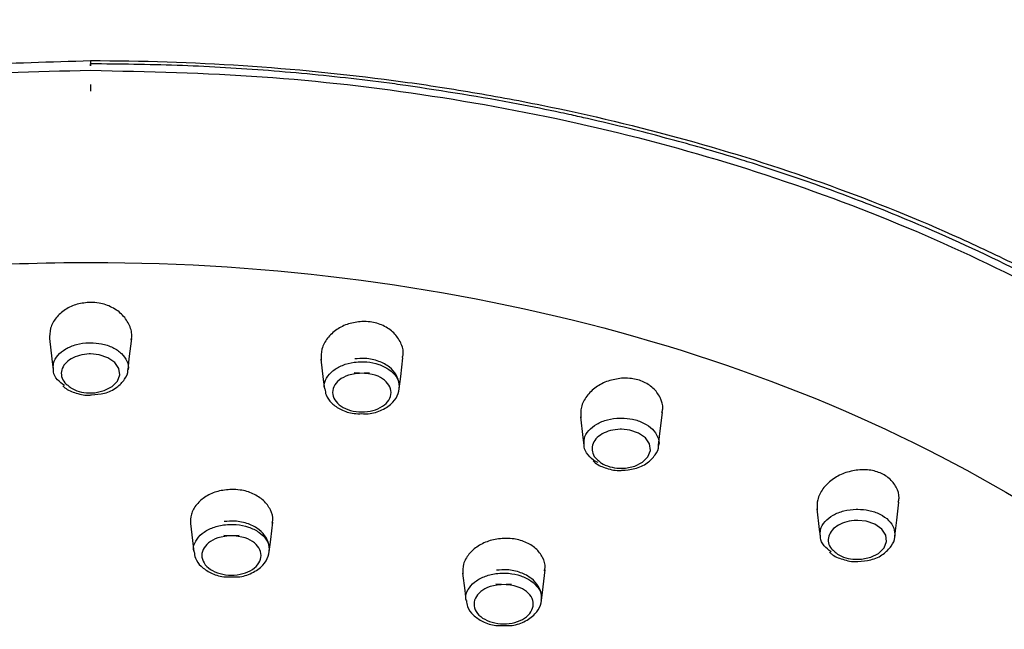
# Model space of a CAD drawing. Header units: inches. Extents: x 53216 to 117387, y -66787 to -22834.
# Tile 43 of 256: x 58261.35 to 58264.89, y -30485.17 to -30482.98. Entities that reach past the tile are written whole.
import ezdxf

# ---------------------------------------------------------------- set-up
doc = ezdxf.new("R2010")
doc.units = ezdxf.units.IN
doc.header["$MEASUREMENT"] = 0
doc.layers.get('0').update_dxf_attribs({"lineweight": 0})
doc.layers.add('p--łazienka NP', color=150, linetype='Continuous', lineweight=25)

# ---------------------------------------------------------------- blocks, each defined once
blk = doc.blocks.new('natrysk')
at = {"linetype": 'Continuous', "flags": 128}
for points in [[(-3.7947, 59.1539), (-3.7947, 59.1481), (-3.7947, 59.143), (-3.7947, 59.1389), (-3.7947, 59.1362), (-3.7947, 59.1352), (-3.7947, 59.1359), (-3.7947, 59.1384), (-3.7947, 59.1422)], [(-3.7947, 59.0674), (-3.7947, 59.0649), (-3.7947, 59.0623), (-3.7947, 59.0595), (-3.7947, 59.0565), (-3.7947, 59.0535), (-3.7947, 59.0504), (-3.7947, 59.0473), (-3.7947, 59.0442)], [(-3.9428, 58.1543), (-3.934, 58.0805), (-3.9295, 58.0416)], [(-3.6599, 58.0417), (-3.6553, 58.0805), (-3.6466, 58.1543)], [(-3.79, 57.9587), (-3.7789, 57.959), (-3.7453, 57.9664), (-3.7173, 57.9808), (-3.6981, 58.0005), (-3.6897, 58.0233), (-3.693, 58.0467), (-3.7079, 58.0681), (-3.7325, 58.085), (-3.7643, 58.0955), (-3.7947, 58.0985), (-3.7947, 58.0985)], [(-2.9656, 58.0802), (-2.9569, 58.0061), (-2.953, 57.9731)], [(-2.6835, 57.973), (-2.6782, 58.0179), (-2.6703, 58.0851)], [(-1.7498, 57.7704), (-1.7437, 57.8215), (-1.7359, 57.8876)], [(-2.0311, 57.8726), (-2.0224, 57.7983), (-2.0191, 57.7706)], [(-1.8806, 57.6875), (-1.8696, 57.6878), (-1.836, 57.6949), (-1.8078, 57.7091), (-1.7883, 57.7286), (-1.7796, 57.7514), (-1.7826, 57.7748), (-1.7972, 57.7964), (-1.8217, 57.8135), (-1.8533, 57.8242), (-1.8837, 57.8274), (-1.8837, 57.8274)], [(-0.8996, 57.4425), (-0.8928, 57.5), (-0.8851, 57.5648)], [(-1.1802, 57.5407), (-1.1714, 57.4663), (-1.1687, 57.4427)], [(-3.4355, 57.4884), (-3.4283, 57.4268), (-3.4235, 57.3868)], [(-3.1514, 57.3868), (-3.1462, 57.4312), (-3.1389, 57.4928)], [(-1.0307, 57.3597), (-1.0198, 57.3599), (-0.9861, 57.367), (-0.9579, 57.381), (-0.9383, 57.4005), (-0.9294, 57.4232), (-0.9323, 57.4468), (-0.9468, 57.4684), (-0.9712, 57.4855), (-1.0026, 57.4963), (-1.033, 57.4996), (-1.033, 57.4996)], [(-2.1717, 57.2115), (-2.166, 57.2604), (-2.1587, 57.3222)], [(-2.4553, 57.3093), (-2.448, 57.2475), (-2.4437, 57.2115)]]:
    blk.add_lwpolyline(points, dxfattribs=at)
at = {"linetype": 'Continuous'}
for points, knots in [([(2.2021, 56.0148), (2.2031, 56.0445), (2.2075, 56.1709), (2.1832, 56.3938), (2.1288, 56.6814), (2.041, 56.9652), (1.9232, 57.244), (1.775, 57.5163), (1.5974, 57.7808), (1.391, 58.0361), (1.1569, 58.2808), (0.8963, 58.5134), (0.6108, 58.7328), (0.3018, 58.9376), (-0.0289, 59.1269), (-0.3794, 59.2995), (-0.7478, 59.4547), (-1.1322, 59.5916), (-1.5304, 59.7096), (-1.9403, 59.8082), (-2.3599, 59.8869), (-2.7869, 59.9452), (-3.2192, 59.9831), (-3.6544, 60.0002), (-4.0904, 59.9964), (-4.5248, 59.9719), (-4.9554, 59.9267), (-5.3801, 59.861), (-5.7965, 59.7752), (-6.2026, 59.6696), (-6.5962, 59.5447), (-6.9753, 59.401), (-7.3379, 59.2393), (-7.682, 59.0603), (-8.0058, 58.8649), (-8.3075, 58.6538), (-8.5854, 58.4283), (-8.8378, 58.1894), (-9.0633, 57.9385), (-9.2604, 57.6769), (-9.4281, 57.4062), (-9.5653, 57.1281), (-9.6715, 56.8442), (-9.7457, 56.5563), (-9.7891, 56.266), (-9.7974, 55.9753), (-9.7894, 55.7709), (-9.7697, 55.6649), (-9.7678, 55.6548)], [0, 0, 0, 0, 0.006763, 0.028794, 0.050826, 0.072896, 0.095036, 0.117267, 0.139598, 0.162025, 0.184535, 0.207111, 0.229735, 0.252392, 0.275066, 0.297748, 0.32043, 0.343107, 0.365776, 0.388439, 0.411095, 0.433745, 0.456391, 0.479034, 0.501677, 0.524321, 0.546969, 0.569621, 0.592281, 0.614951, 0.63763, 0.660321, 0.683024, 0.705738, 0.728461, 0.751185, 0.773903, 0.796602, 0.819266, 0.841876, 0.864412, 0.886856, 0.909195, 0.931427, 0.953565, 0.975632, 0.997665, 1, 1, 1, 1]), ([(-9.3921, 55.4262), (-9.3805, 55.6038), (-9.357, 55.9628), (-9.2007, 56.4161), (-9.0111, 56.7838), (-8.8204, 57.0716), (-8.5919, 57.3501), (-8.3292, 57.6143), (-8.0372, 57.86), (-7.7165, 58.0884), (-7.3648, 58.3002), (-6.8885, 58.5412), (-6.2624, 58.7874), (-5.4763, 58.9955), (-4.6454, 59.129), (-4.0805, 59.1455), (-3.7947, 59.1539)], [0, 0, 0, 0, 0.090987, 0.183869, 0.237026, 0.290183, 0.344889, 0.399594, 0.452493, 0.505393, 0.559811, 0.61423, 0.709564, 0.807123, 0.902446, 1, 1, 1, 1]), ([(-9.3224, 55.4368), (-9.3148, 55.5753), (-9.2997, 55.8526), (-9.1896, 56.263), (-9.0165, 56.6631), (-8.7738, 57.047), (-8.4691, 57.4106), (-8.1057, 57.7494), (-7.6867, 58.0581), (-7.2194, 58.3339), (-6.7087, 58.5736), (-6.1597, 58.7723), (-5.5808, 58.9293), (-4.9881, 59.0395), (-4.3903, 59.1066), (-3.9932, 59.1149), (-3.7947, 59.119)], [0, 0, 0, 0, 0.071821, 0.143865, 0.215675, 0.287507, 0.359568, 0.431402, 0.503172, 0.575169, 0.646935, 0.718776, 0.790849, 0.862689, 0.931344, 1, 1, 1, 1]), ([(-3.7947, 59.1539), (-3.4261, 59.1539), (-3.0627, 59.13), (-2.6148, 59.0707), (-2.5256, 59.0574), (-2.3477, 59.0277), (-2.2589, 59.0114), (-1.9947, 58.9579), (-1.8227, 58.9167), (-1.3182, 58.7772), (-0.9976, 58.663), (-0.6166, 58.4934), (-0.5412, 58.458), (-0.3934, 58.385), (-0.3212, 58.3474), (-0.1092, 58.2315), (0.0257, 58.1501), (0.283, 57.979), (0.4054, 57.8894), (0.5795, 57.7487), (0.6359, 57.7008), (0.7455, 57.6028), (0.7988, 57.5526), (0.9527, 57.3999), (1.047, 57.2955), (1.2199, 57.0815), (1.2984, 56.9718), (1.4394, 56.7473), (1.5019, 56.6323), (1.6102, 56.3974), (1.6556, 56.2782), (1.7284, 56.0379), (1.7559, 55.9164), (1.7929, 55.672), (1.8024, 55.5494), (1.8031, 55.4265)], [0, 0, 0, 0, 0.125, 0.125, 0.15625, 0.15625, 0.1875, 0.1875, 0.25, 0.25, 0.375, 0.375, 0.40625, 0.40625, 0.4375, 0.4375, 0.5, 0.5, 0.5625, 0.5625, 0.59375, 0.59375, 0.625, 0.625, 0.6875, 0.6875, 0.75, 0.75, 0.8125, 0.8125, 0.875, 0.875, 0.9375, 0.9375, 1, 1, 1, 1]), ([(-2.6603, 59.0645), (-2.6734, 59.0663), (-2.7387, 59.0752), (-2.9092, 59.0963), (-3.1703, 59.1209), (-3.4835, 59.139), (-3.6909, 59.1412), (-3.7947, 59.1422)], [0, 0, 0, 0, 0.035018, 0.175104, 0.455364, 0.727255, 1, 1, 1, 1]), ([(-3.7947, 59.119), (-3.5884, 59.1145), (-3.175, 59.1054), (-2.563, 59.0335), (-1.9663, 58.9201), (-1.3934, 58.7607), (-0.8504, 58.5602), (-0.3433, 58.3207), (0.1199, 58.0438), (0.5347, 57.7341), (0.8957, 57.3954), (1.1963, 57.0313), (1.4351, 56.647), (1.6061, 56.2496), (1.7119, 55.8447), (1.7262, 55.573), (1.7334, 55.4372)], [0, 0, 0, 0, 0.071371, 0.142968, 0.214334, 0.2857, 0.357293, 0.428662, 0.500267, 0.572099, 0.643704, 0.715432, 0.787385, 0.859108, 0.929551, 1, 1, 1, 1]), ([(-1.8175, 58.8999), (-1.83, 58.9031), (-1.8923, 58.9188), (-1.9745, 58.9383), (-2.0572, 58.9568), (-2.1401, 58.9747), (-2.3369, 59.015), (-2.5246, 59.0437), (-2.6603, 59.0645)], [0, 0, 0, 0, 0.045505, 0.227542, 0.297588, 0.343094, 0.525131, 1, 1, 1, 1]), ([(-1.4125, 58.7845), (-1.4246, 58.7883), (-1.4848, 58.8073), (-1.6188, 58.8476), (-1.7429, 58.8803), (-1.8175, 58.8999)], [0, 0, 0, 0, 0.090798, 0.454037, 1, 1, 1, 1]), ([(-0.9607, 58.6239), (-1.0346, 58.6524), (-1.1824, 58.7095), (-1.3358, 58.7595), (-1.4125, 58.7845)], [0, 0, 0, 0, 0.500024, 1, 1, 1, 1]), ([(-8.7943, 55.1205), (-8.7928, 55.2349), (-8.7827, 55.3479), (-8.7461, 55.5706), (-8.7196, 55.6803), (-8.6166, 56.0035), (-8.5167, 56.2113), (-8.2611, 56.6072), (-8.1055, 56.7952), (-7.745, 57.147), (-7.5403, 57.3108), (-7.2012, 57.5351), (-7.0829, 57.6063), (-6.8365, 57.741), (-6.4521, 57.9314), (-6.0274, 58.0848), (-5.432, 58.2519), (-4.9635, 58.3492), (-4.4696, 58.3995), (-4.1356, 58.422), (-3.9661, 58.4278), (-3.7947, 58.4278)], [0, 0, 0, 0, 0.03125, 0.03125, 0.0625, 0.0625, 0.125, 0.125, 0.1875, 0.1875, 0.25, 0.25, 0.28125, 0.28125, 0.3125, 0.375, 0.375, 0.4375, 0.46875, 0.46875, 0.5, 0.5, 0.5, 0.5]), ([(-3.7947, 58.4278), (-2.4761, 58.4279), (-1.2108, 58.0804), (0.662, 56.8417), (1.1939, 56.0006), (1.2053, 55.1209)], [0, 0, 0, 0, 0.5, 0.5, 1, 1, 1, 1]), ([(-3.7947, 58.2841), (-3.811, 58.2828), (-3.8435, 58.2801), (-3.8871, 58.2596), (-3.9207, 58.2294), (-3.9419, 58.191), (-3.942, 58.1634), (-3.9421, 58.1496)], [0, 0, 0, 0, 0.195838, 0.391683, 0.590918, 0.794567, 1, 1, 1, 1]), ([(-3.6489, 58.149), (-3.648, 58.1525), (-3.6436, 58.1695), (-3.6528, 58.2016), (-3.6767, 58.2392), (-3.7157, 58.2676), (-3.7574, 58.2821), (-3.7844, 58.2835), (-3.7947, 58.2841)], [0, 0, 0, 0, 0.052341, 0.259766, 0.468051, 0.674435, 0.876316, 1, 1, 1, 1]), ([(-2.8176, 58.2151), (-2.834, 58.2132), (-2.8667, 58.2093), (-2.9105, 58.1872), (-2.9441, 58.1557), (-2.9651, 58.1167), (-2.9649, 58.0893), (-2.9648, 58.0758)], [0, 0, 0, 0, 0.1961691, 0.3925952, 0.5936841, 0.7990216, 1, 1, 1, 1]), ([(-2.672, 58.0854), (-2.671, 58.0893), (-2.6666, 58.107), (-2.6763, 58.1392), (-2.7008, 58.1757), (-2.7399, 58.2021), (-2.7811, 58.2146), (-2.8076, 58.2149), (-2.8176, 58.2151)], [0, 0, 0, 0, 0.059521, 0.268321, 0.476065, 0.680157, 0.879382, 1, 1, 1, 1]), ([(-3.9281, 58.0417), (-3.9287, 58.0494), (-3.9301, 58.0673), (-3.9143, 58.094), (-3.8855, 58.1179), (-3.8461, 58.1339), (-3.8139, 58.1387), (-3.7967, 58.1388), (-3.7947, 58.1389)], [0, 0, 0, 0, 0.155784, 0.359965, 0.563513, 0.767746, 0.972281, 1, 1, 1, 1]), ([(-3.7947, 58.1389), (-3.7815, 58.1381), (-3.7531, 58.1365), (-3.7135, 58.1228), (-3.6808, 58.1008), (-3.6628, 58.0729), (-3.6563, 58.0518), (-3.66, 58.0419), (-3.66, 58.0417)], [0, 0, 0, 0, 0.177665, 0.383008, 0.58758, 0.792432, 0.996315, 1, 1, 1, 1]), ([(-3.7947, 58.0985), (-3.7963, 58.0985), (-3.8097, 58.0984), (-3.8348, 58.0947), (-3.8654, 58.0822), (-3.8881, 58.0636), (-3.9004, 58.041), (-3.9004, 58.0172), (-3.8919, 57.9976), (-3.8802, 57.9887), (-3.8764, 57.9857)], [0, 0, 0, 0, 0.020475, 0.171572, 0.32227, 0.472441, 0.622953, 0.773506, 0.924486, 1, 1, 1, 1]), ([(-2.9513, 57.9729), (-2.9522, 57.9759), (-2.9558, 57.9889), (-2.9467, 58.0123), (-2.9244, 58.0389), (-2.8892, 58.0589), (-2.8517, 58.069), (-2.8272, 58.07), (-2.8177, 58.0704)], [0, 0, 0, 0, 0.061533, 0.26496, 0.467673, 0.67054, 0.873147, 1, 1, 1, 1]), ([(-2.8184, 57.8838), (-2.8105, 57.8834), (-2.7851, 57.8821), (-2.7437, 57.8956), (-2.706, 57.9212), (-2.6851, 57.955), (-2.6808, 57.9907), (-2.6924, 58.0245), (-2.7183, 58.0532), (-2.7569, 58.0741), (-2.8018, 58.0839), (-2.8313, 58.0816), (-2.8439, 58.0806)], [0, 0, 0, 0, 0.054333, 0.17454, 0.297889, 0.398654, 0.492145, 0.589476, 0.68728, 0.79617, 0.913178, 1, 1, 1, 1]), ([(-2.8177, 58.0704), (-2.812, 58.0702), (-2.791, 58.0696), (-2.7559, 58.062), (-2.7185, 58.0437), (-2.6932, 58.018), (-2.6815, 57.9931), (-2.6844, 57.9781), (-2.6854, 57.9732)], [0, 0, 0, 0, 0.078062, 0.283453, 0.489298, 0.694777, 0.899803, 1, 1, 1, 1]), ([(-3.8886, 57.9846), (-3.8975, 57.9914), (-3.9164, 58.0057), (-3.9289, 58.0268), (-3.9282, 58.0393), (-3.9281, 58.0417)], [0, 0, 0, 0, 0.417988, 0.888777, 1, 1, 1, 1]), ([(-3.7917, 57.9511), (-3.7758, 57.9523), (-3.7423, 57.9549), (-3.6994, 57.9756), (-3.672, 58.0051), (-3.6589, 58.0291), (-3.6602, 58.0409), (-3.6602, 58.0413)], [0, 0, 0, 0, 0.249295, 0.527352, 0.772328, 0.992385, 1, 1, 1, 1]), ([(-2.7901, 58.0299), (-2.8456, 58.0301), (-2.8729, 58.0226), (-2.9022, 58.0032), (-2.9101, 57.9955), (-2.9207, 57.9785), (-2.9235, 57.9693), (-2.9235, 57.9508), (-2.9208, 57.9417), (-2.9103, 57.9247), (-2.9025, 57.9169), (-2.8832, 57.9039), (-2.8715, 57.8987), (-2.8462, 57.8916), (-2.8324, 57.8897), (-2.805, 57.8897), (-2.791, 57.8915), (-2.7655, 57.8984), (-2.7538, 57.9036), (-2.7343, 57.9165), (-2.7264, 57.9243), (-2.7158, 57.9412), (-2.713, 57.9504), (-2.7129, 57.9687), (-2.7156, 57.9779), (-2.7261, 57.995), (-2.7338, 58.0027), (-2.7631, 58.0224), (-2.7901, 58.0299), (-2.8456, 58.0301)], [0, 0, 0, 0, 0.125, 0.125, 0.1875, 0.1875, 0.25, 0.25, 0.3125, 0.3125, 0.375, 0.375, 0.4375, 0.4375, 0.5, 0.5, 0.5625, 0.5625, 0.625, 0.625, 0.6875, 0.6875, 0.75, 0.75, 0.8125, 0.8125, 0.875, 0.875, 1, 1, 1, 1]), ([(-3.8764, 57.9857), (-3.8729, 57.9824), (-3.8626, 57.9727), (-3.8361, 57.9628), (-3.8092, 57.9577), (-3.7937, 57.9585), (-3.79, 57.9587)], [0, 0, 0, 0, 0.177529, 0.532876, 0.888215, 1, 1, 1, 1]), ([(-1.8833, 58.0111), (-1.8998, 58.0086), (-1.9328, 58.0036), (-1.9768, 57.98), (-2.0105, 57.9474), (-2.031, 57.9085), (-2.0304, 57.882), (-2.0301, 57.8692)], [0, 0, 0, 0, 0.19848, 0.397374, 0.601284, 0.808433, 1, 1, 1, 1]), ([(-1.7378, 57.8879), (-1.7367, 57.8923), (-1.7324, 57.9106), (-1.7426, 57.9425), (-1.7676, 57.9773), (-1.8067, 58.0014), (-1.8474, 58.0118), (-1.8735, 58.0113), (-1.8833, 58.0111)], [0, 0, 0, 0, 0.067562, 0.276687, 0.482761, 0.683933, 0.881162, 1, 1, 1, 1]), ([(-3.8946, 57.9842), (-3.8922, 57.9818), (-3.8801, 57.9692), (-3.846, 57.9569), (-3.8114, 57.9483), (-3.7932, 57.9509), (-3.7917, 57.9511)], [0, 0, 0, 0, 0.10115, 0.519033, 0.961166, 1, 1, 1, 1]), ([(-2.9509, 57.9729), (-2.9501, 57.9655), (-2.9481, 57.9464), (-2.9272, 57.9195), (-2.8932, 57.8962), (-2.854, 57.8828), (-2.8278, 57.8835), (-2.8184, 57.8838)], [0, 0, 0, 0, 0.139937, 0.357593, 0.594417, 0.854887, 1, 1, 1, 1]), ([(-2.0178, 57.7706), (-2.0184, 57.7787), (-2.0196, 57.7969), (-2.0033, 57.8238), (-1.9742, 57.8474), (-1.9345, 57.8632), (-1.9024, 57.8677), (-1.8854, 57.8677), (-1.8834, 57.8678)], [0, 0, 0, 0, 0.161163, 0.364591, 0.567405, 0.770506, 0.973557, 1, 1, 1, 1]), ([(-1.8834, 57.8678), (-1.8702, 57.8669), (-1.8418, 57.8651), (-1.8024, 57.8512), (-1.77, 57.8289), (-1.7523, 57.8009), (-1.746, 57.7797), (-1.7499, 57.7698), (-1.75, 57.7696)], [0, 0, 0, 0, 0.177885, 0.382754, 0.587307, 0.792453, 0.996869, 1, 1, 1, 1]), ([(-1.8837, 57.8274), (-1.8852, 57.8274), (-1.8985, 57.8274), (-1.9235, 57.8239), (-1.9543, 57.8116), (-1.9772, 57.7932), (-1.9899, 57.7707), (-1.9901, 57.7468), (-1.9819, 57.7272), (-1.9704, 57.7181), (-1.9665, 57.7151)], [0, 0, 0, 0, 0.019632, 0.170364, 0.320799, 0.471132, 0.621872, 0.772902, 0.924338, 1, 1, 1, 1]), ([(-1.9669, 57.7075), (-1.97, 57.7088), (-1.9861, 57.7153), (-2.0047, 57.7351), (-2.0188, 57.7562), (-2.018, 57.7685), (-2.0178, 57.7706)], [0, 0, 0, 0, 0.0974001, 0.5058352, 0.9147775, 1, 1, 1, 1]), ([(-1.8826, 57.68), (-1.8667, 57.6811), (-1.8332, 57.6834), (-1.79, 57.7039), (-1.7623, 57.7331), (-1.7489, 57.7571), (-1.7501, 57.769), (-1.7502, 57.7694)], [0, 0, 0, 0, 0.2492795, 0.5265884, 0.7713469, 0.9914474, 1, 1, 1, 1]), ([(-1.9851, 57.7139), (-1.9827, 57.7114), (-1.9707, 57.6987), (-1.9368, 57.6862), (-1.9023, 57.6773), (-1.884, 57.6798), (-1.8826, 57.68)], [0, 0, 0, 0, 0.102283, 0.51968, 0.961903, 1, 1, 1, 1]), ([(-1.9665, 57.7151), (-1.9631, 57.7119), (-1.953, 57.7021), (-1.9265, 57.692), (-1.8998, 57.6867), (-1.8843, 57.6874), (-1.8806, 57.6875)], [0, 0, 0, 0, 0.177776, 0.533497, 0.889225, 1, 1, 1, 1]), ([(-1.0324, 57.6809), (-1.0491, 57.678), (-1.0825, 57.672), (-1.1269, 57.6472), (-1.1605, 57.6138), (-1.1804, 57.5755), (-1.1794, 57.5501), (-1.179, 57.5382)], [0, 0, 0, 0, 0.201585, 0.404063, 0.61001, 0.818034, 1, 1, 1, 1]), ([(-0.8871, 57.5651), (-0.886, 57.57), (-0.8817, 57.5885), (-0.8923, 57.6197), (-0.9178, 57.6524), (-0.9567, 57.6742), (-0.9969, 57.6829), (-1.0227, 57.6815), (-1.0324, 57.6809)], [0, 0, 0, 0, 0.074761, 0.282806, 0.486329, 0.684914, 0.881305, 1, 1, 1, 1]), ([(-3.2873, 57.611), (-3.3038, 57.6096), (-3.337, 57.6067), (-3.3812, 57.5868), (-3.4148, 57.5579), (-3.4352, 57.5225), (-3.4349, 57.4976), (-3.4347, 57.4856)], [0, 0, 0, 0, 0.200398, 0.401404, 0.603247, 0.807163, 1, 1, 1, 1]), ([(-3.1411, 57.4894), (-3.1401, 57.4929), (-3.1359, 57.509), (-3.1456, 57.5385), (-3.1698, 57.5722), (-3.2085, 57.5972), (-3.2499, 57.6097), (-3.2769, 57.6107), (-3.2873, 57.611)], [0, 0, 0, 0, 0.057286, 0.262948, 0.468248, 0.671994, 0.874034, 1, 1, 1, 1]), ([(-1.1675, 57.4428), (-1.168, 57.451), (-1.1691, 57.4693), (-1.1526, 57.4963), (-1.1233, 57.5199), (-1.0836, 57.5355), (-1.0515, 57.5399), (-1.0346, 57.5399), (-1.0326, 57.5399)], [0, 0, 0, 0, 0.163324, 0.366229, 0.569044, 0.771769, 0.973923, 1, 1, 1, 1]), ([(-1.0326, 57.5399), (-1.0194, 57.539), (-0.991, 57.5372), (-0.9516, 57.5231), (-0.92, 57.5008), (-0.9003, 57.4727), (-0.8999, 57.4525), (-0.8997, 57.4425)], [0, 0, 0, 0, 0.179827, 0.385406, 0.591356, 0.798009, 1, 1, 1, 1]), ([(-3.2873, 57.2967), (-3.2792, 57.2963), (-3.2536, 57.2951), (-3.2119, 57.3088), (-3.1739, 57.3348), (-3.1529, 57.3691), (-3.1487, 57.4051), (-3.1607, 57.4392), (-3.1871, 57.4682), (-3.2263, 57.4892), (-3.2715, 57.4988), (-3.3012, 57.4964), (-3.3138, 57.4954)], [0, 0, 0, 0, 0.054534, 0.174421, 0.297794, 0.398677, 0.492336, 0.589773, 0.688148, 0.797305, 0.914157, 1, 1, 1, 1]), ([(-1.033, 57.4996), (-1.0345, 57.4996), (-1.0478, 57.4996), (-1.0728, 57.4962), (-1.1036, 57.484), (-1.1266, 57.4656), (-1.1394, 57.4431), (-1.1398, 57.4193), (-1.1317, 57.3996), (-1.1202, 57.3905), (-1.1163, 57.3875)], [0, 0, 0, 0, 0.019328, 0.16999, 0.320187, 0.470852, 0.621611, 0.772762, 0.924283, 1, 1, 1, 1]), ([(-3.422, 57.3871), (-3.4228, 57.3898), (-3.4265, 57.4026), (-3.4174, 57.4261), (-3.3952, 57.4531), (-3.3597, 57.4734), (-3.3217, 57.4839), (-3.2969, 57.4849), (-3.2873, 57.4853)], [0, 0, 0, 0, 0.055964, 0.259937, 0.464145, 0.66814, 0.872417, 1, 1, 1, 1]), ([(-3.2873, 57.4853), (-3.2815, 57.4851), (-3.2605, 57.4845), (-3.225, 57.477), (-3.1873, 57.4586), (-3.1615, 57.4329), (-3.1495, 57.4076), (-3.1524, 57.3922), (-3.1534, 57.387)], [0, 0, 0, 0, 0.077658, 0.281711, 0.486684, 0.691148, 0.895833, 1, 1, 1, 1]), ([(-3.2592, 57.4449), (-3.3155, 57.4449), (-3.3431, 57.4372), (-3.3727, 57.4176), (-3.3806, 57.4097), (-3.3913, 57.3924), (-3.3941, 57.3832), (-3.3941, 57.3644), (-3.3914, 57.3552), (-3.3807, 57.338), (-3.3728, 57.3301), (-3.3532, 57.3169), (-3.3413, 57.3116), (-3.3156, 57.3045), (-3.3016, 57.3026), (-3.2738, 57.3026), (-3.2596, 57.3044), (-3.2339, 57.3115), (-3.222, 57.3168), (-3.2023, 57.3299), (-3.1944, 57.3379), (-3.1837, 57.355), (-3.1809, 57.3643), (-3.1809, 57.3829), (-3.1836, 57.3922), (-3.1943, 57.4095), (-3.2021, 57.4174), (-3.2318, 57.4373), (-3.2592, 57.4449), (-3.3155, 57.4449)], [0, 0, 0, 0, 0.125, 0.125, 0.1875, 0.1875, 0.25, 0.25, 0.3125, 0.3125, 0.375, 0.375, 0.4375, 0.4375, 0.5, 0.5, 0.5625, 0.5625, 0.625, 0.625, 0.6875, 0.6875, 0.75, 0.75, 0.8125, 0.8125, 0.875, 0.875, 1, 1, 1, 1]), ([(-2.3071, 57.4349), (-2.3237, 57.4331), (-2.357, 57.4293), (-2.4013, 57.4084), (-2.4349, 57.3788), (-2.4551, 57.3433), (-2.4546, 57.3189), (-2.4544, 57.3071)], [0, 0, 0, 0, 0.20128, 0.403231, 0.606343, 0.811143, 1, 1, 1, 1]), ([(-2.1609, 57.318), (-2.16, 57.3217), (-2.1558, 57.338), (-2.1656, 57.3671), (-2.1901, 57.3998), (-2.2289, 57.4234), (-2.27, 57.4346), (-2.2968, 57.4348), (-2.3071, 57.4349)], [0, 0, 0, 0, 0.060539, 0.266319, 0.470939, 0.673729, 0.874887, 1, 1, 1, 1]), ([(-1.1291, 57.3866), (-1.1378, 57.3934), (-1.1564, 57.4079), (-1.1684, 57.4287), (-1.1676, 57.4408), (-1.1675, 57.4428)], [0, 0, 0, 0, 0.425069, 0.905523, 1, 1, 1, 1]), ([(-1.0328, 57.3522), (-1.0169, 57.3533), (-0.9834, 57.3555), (-0.9401, 57.3758), (-0.9123, 57.4049), (-0.8988, 57.4289), (-0.9, 57.4408), (-0.9, 57.4413)], [0, 0, 0, 0, 0.2490531, 0.5259254, 0.7706609, 0.9910139, 1, 1, 1, 1]), ([(-3.4215, 57.3866), (-3.4207, 57.379), (-3.4186, 57.3596), (-3.3973, 57.3325), (-3.3627, 57.309), (-3.3231, 57.2956), (-3.2967, 57.2964), (-3.2873, 57.2967)], [0, 0, 0, 0, 0.141472, 0.359005, 0.596526, 0.856012, 1, 1, 1, 1]), ([(-1.135, 57.3864), (-1.1326, 57.3839), (-1.1207, 57.3712), (-1.0869, 57.3586), (-1.0524, 57.3496), (-1.0342, 57.352), (-1.0328, 57.3522)], [0, 0, 0, 0, 0.102611, 0.519745, 0.962096, 1, 1, 1, 1]), ([(-1.1163, 57.3875), (-1.113, 57.3842), (-1.1028, 57.3744), (-1.0765, 57.3643), (-1.0498, 57.359), (-1.0344, 57.3596), (-1.0307, 57.3597)], [0, 0, 0, 0, 0.177976, 0.533891, 0.889841, 1, 1, 1, 1]), ([(-2.3077, 57.1214), (-2.2998, 57.121), (-2.2741, 57.1198), (-2.2325, 57.1334), (-2.1944, 57.1592), (-2.1733, 57.1935), (-2.169, 57.2295), (-2.1808, 57.2637), (-2.2071, 57.2927), (-2.2462, 57.3137), (-2.2914, 57.3235), (-2.3211, 57.3211), (-2.3336, 57.3202)], [0, 0, 0, 0, 0.054277, 0.17418, 0.297543, 0.398526, 0.492241, 0.589737, 0.688129, 0.797266, 0.914169, 1, 1, 1, 1]), ([(-2.4421, 57.2113), (-2.4429, 57.2143), (-2.4466, 57.2274), (-2.4375, 57.2511), (-2.4151, 57.278), (-2.3795, 57.2983), (-2.3415, 57.3086), (-2.3167, 57.3096), (-2.3072, 57.3099)], [0, 0, 0, 0, 0.060677, 0.263766, 0.466921, 0.669973, 0.873199, 1, 1, 1, 1]), ([(-2.3072, 57.3099), (-2.3014, 57.3098), (-2.2803, 57.3092), (-2.2449, 57.3016), (-2.2073, 57.2831), (-2.1817, 57.2573), (-2.1697, 57.2321), (-2.1727, 57.2168), (-2.1736, 57.2117)], [0, 0, 0, 0, 0.077864, 0.282228, 0.487517, 0.692395, 0.897501, 1, 1, 1, 1]), ([(-2.2791, 57.2695), (-2.3354, 57.2697), (-2.3631, 57.2621), (-2.3927, 57.2424), (-2.4006, 57.2346), (-2.4114, 57.2173), (-2.4143, 57.2081), (-2.4143, 57.1894), (-2.4116, 57.1801), (-2.401, 57.1629), (-2.3932, 57.155), (-2.3736, 57.1418), (-2.3617, 57.1364), (-2.3361, 57.1293), (-2.3221, 57.1274), (-2.2943, 57.1273), (-2.2802, 57.1291), (-2.2544, 57.1362), (-2.2425, 57.1414), (-2.2228, 57.1545), (-2.2148, 57.1624), (-2.2041, 57.1795), (-2.2012, 57.1889), (-2.2011, 57.2074), (-2.2038, 57.2167), (-2.2144, 57.234), (-2.2222, 57.2419), (-2.2518, 57.2618), (-2.2791, 57.2695), (-2.3354, 57.2697)], [0, 0, 0, 0, 0.125, 0.125, 0.1875, 0.1875, 0.25, 0.25, 0.3125, 0.3125, 0.375, 0.375, 0.4375, 0.4375, 0.5, 0.5, 0.5625, 0.5625, 0.625, 0.625, 0.6875, 0.6875, 0.75, 0.75, 0.8125, 0.8125, 0.875, 0.875, 1, 1, 1, 1]), ([(-2.4417, 57.2114), (-2.4409, 57.2038), (-2.4389, 57.1846), (-2.4177, 57.1574), (-2.3832, 57.1338), (-2.3436, 57.1204), (-2.3172, 57.1212), (-2.3077, 57.1214)], [0, 0, 0, 0, 0.139977, 0.357794, 0.595471, 0.855251, 1, 1, 1, 1])]:
    blk.add_open_spline(points, degree=3, knots=knots, dxfattribs=at)
blk.add_open_spline([(-0.2091, 58.267), (-0.4443, 58.3995), (-0.6959, 58.519), (-0.9607, 58.6239)], degree=3, dxfattribs=at)

msp = doc.modelspace()

# ---------------------------------------------------------------- block references
at = {"layer": 'p--łazienka NP', "linetype": 'Continuous', "lineweight": 30, "ltscale": 35}
msp.add_blockref('natrysk', (58265.3996, -30542.28), dxfattribs=at)

doc.saveas('drawing.dxf')
